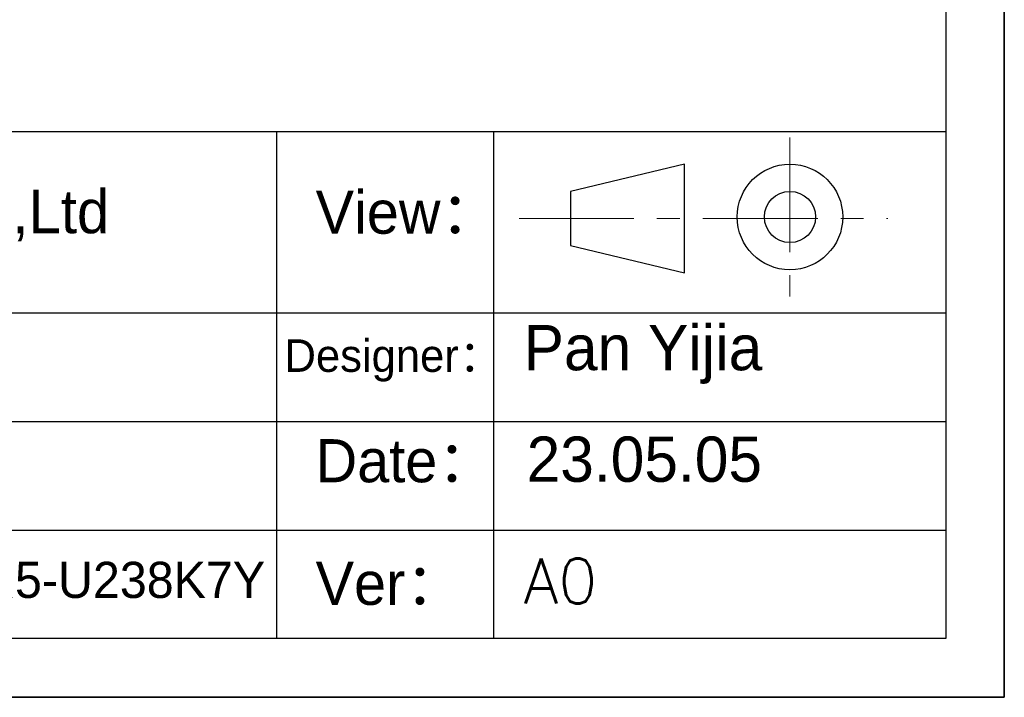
# Model space of a CAD drawing. Header units: inches. Extents: x 692 to 8431, y -6094 to -4411.
# Tile 11 of 17: x 3301 to 3573, y -6094 to -5907. Entities that reach past the tile are written whole.
import ezdxf

# ---------------------------------------------------------------- set-up
doc = ezdxf.new("R2010")
doc.units = ezdxf.units.IN
doc.header["$MEASUREMENT"] = 0
doc.linetypes.add('CENTER', pattern=[50.8, 31.75, -6.35, 6.35, -6.35])
doc.layers.add('1', color=1, linetype='Continuous')
doc.layers.add('尺寸标注', color=7, linetype='Continuous')
for name, color, linetype, lineweight in [('中心线', 7, 'CENTER', 13), ('图框', 7, 'Continuous', 30), ('实体线', 7, 'Continuous', 30)]:
    doc.layers.add(name, color=color, linetype=linetype, lineweight=lineweight)
doc.styles.add('SLDTEXTSTYLE0', font='txt')
doc.styles.add('SLDTEXTSTYLE1', font='txt', dxfattribs={"bigfont": 'bigfont'})

msp = doc.modelspace()

# ---------------------------------------------------------------- linework, layer by layer
for p, q in [((3572.6978, -5132.0918), (3572.6978, -6094.3718)), ((3572.6978, -6094.3718), (3572.6978, -5292.4718)), ((3572.6978, -6094.3718), (2211.8978, -6094.3718)), ((2211.8978, -6094.3718), (3572.6978, -6094.3718)), ((2211.8978, -6094.3718), (3572.6978, -6094.3718))]:
    msp.add_line(p, q)
at = {"layer": '1'}
for p, q in [((3556.4978, -5148.2918), (3556.4978, -6078.1718)), ((3556.4978, -6078.1718), (2292.8978, -6078.1718))]:
    msp.add_line(p, q, dxfattribs=at)
at = {"layer": '中心线'}
for p, q in [((3513.4516, -5939.6894), (3513.4516, -5983.6635)), ((3438.5736, -5962.0955), (3540.544, -5962.0955))]:
    msp.add_line(p, q, dxfattribs=at)
at = {"layer": '图框'}
for p, q in [((3556.4978, -5938.1718), (3096.4978, -5938.1718)), ((3484.2897, -5947.0955), (3452.8135, -5954.5955)), ((3484.2897, -5977.0955), (3484.2897, -5947.0955)), ((3452.8135, -5954.5955), (3452.8135, -5969.5955)), ((3452.8135, -5969.5955), (3484.2897, -5977.0955))]:
    msp.add_line(p, q, dxfattribs=at)
for radius in [14.5809, 7.0809]:
    msp.add_circle((3513.4516, -5961.6764), radius, dxfattribs=at)
at = {"layer": '尺寸标注'}
for p, q in [((3371.4978, -5938.1718), (3371.4978, -6078.1718)), ((3431.4978, -5938.1718), (3431.4978, -6078.1718)), ((3096.4978, -5988.1718), (3556.4978, -5988.1718)), ((3096.4978, -6018.1718), (3556.4978, -6018.1718)), ((3096.4978, -6048.1718), (3556.4978, -6048.1718))]:
    msp.add_line(p, q, dxfattribs=at)

# ---------------------------------------------------------------- texts
at = {"layer": '实体线', "char_height": 12.5, "attachment_point": 1}
for s, insert, style in [('Pan Yijia', (3439.8329, -5991.5194), 'SLDTEXTSTYLE0'), ('23.05.05', (3440.6666, -6022.335), 'SLDTEXTSTYLE0'), ('A0', (3439.8329, -6055.9924), 'SLDTEXTSTYLE1')]:
    msp.add_mtext(s, dxfattribs=dict(at, insert=insert, style=style))
at = {"layer": '尺寸标注', "attachment_point": 1, "style": 'SLDTEXTSTYLE0'}
for s, insert, char_height in [('Suzhou Veichi Electric Co.,Ltd', (3109.4637, -5954.1685), 12), ('View：', (3382.345, -5954.403), 11.90625), ('Designer：', (3373.7464, -5995.4707), 9), ('Date：', (3382.345, -6023.0589), 11.90625), ('Specification：CM2M-1560D5R5-U238K7Y', (3109.4637, -6056.936), 10), ('Ver：', (3382.345, -6056.936), 11.90625)]:
    msp.add_mtext(s, dxfattribs=dict(at, insert=insert, char_height=char_height))

doc.saveas('drawing.dxf')
